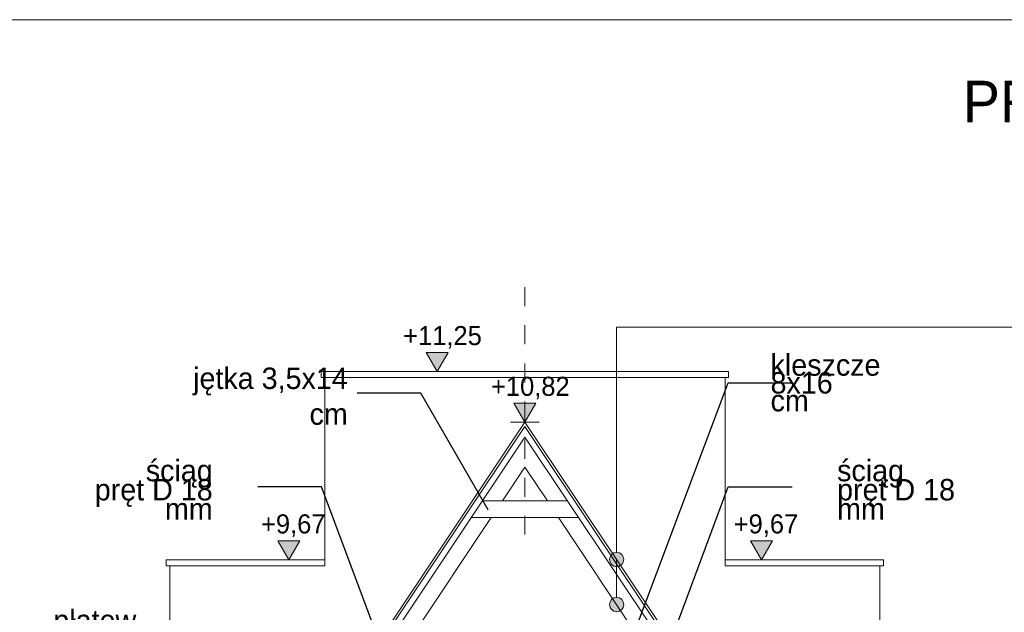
# Model space of a CAD drawing. Extents: x -623047 to -199286, y -27077 to 168279.
# Tile 25 of 194: x -595264 to -586999, y -3100 to 1873. Entities that reach past the tile are written whole.
import ezdxf

# ---------------------------------------------------------------- set-up
doc = ezdxf.new("R2010")
doc.units = 0
doc.header["$MEASUREMENT"] = 0
doc.linetypes.add('Przerywana', pattern=[320, 160, -160])
for name, color, linetype, lineweight in [('Arch opisy_Nr_Pióra__21', 7, 'Continuous', 9), ('ARCH TABELA_Nr_Pióra__21', 7, 'Continuous', 9), ('INWENT KONST. DREWNIANA_Nr_Pióra__21', 7, 'Continuous', 9), ('INWENT OPISY_Nr_Pióra__21', 7, 'Continuous', 9), ('INWENT WYMIARY_Nr_Pióra__21', 7, 'Continuous', 9)]:
    doc.layers.add(name, color=color, linetype=linetype, lineweight=lineweight)
doc.layers.add('INWENT OPISY', color=7, linetype='Continuous')
doc.layers.add('INWENT WYMIARY', color=7, linetype='Continuous')
doc.layers.add('INWENT.ŚCIANY_Nr_Pióra__2', color=7, linetype='Continuous', lineweight=13, true_color=0x7f7f7f)
doc.styles.add('GENERATED_STYLE_2', font='txt')
doc.styles.add('GENERATED_STYLE_4', font='txt')
doc.styles.add('GENERATED_STYLE_6', font='txt')
doc.dimstyles.new('GENERATED_STYLE__7', dxfattribs={"dimtxt": 0.18, "dimasz": 182.4, "dimexe": 0.18, "dimexo": 0.0625, "dimgap": 0.09, "dimtad": 0, "dimtih": 1, "dimtoh": 1, "dimdec": 4, "dimzin": 0, "dimdsep": 46, "dimcen": 0.09, "dimadec": 0, "dimazin": 0, "dimtfac": 1, "dimtdec": 4, "dimtmove": 0, "dimatfit": 3, "dimldrblk": 'ARROWHEAD_5', "dimfxl": 0, "dimtolj": 1, "dimtzin": 0, "dimarcsym": 0})

# ---------------------------------------------------------------- blocks, each defined once
blk = doc.blocks.new('Linia_51', base_point=(-590253.3, -2656.8))
at = {"layer": 'INWENT OPISY_Nr_Pióra__21', "linetype": 'Continuous'}
blk.add_hatch(color=256, dxfattribs=at).paths.add_polyline_path([(-590193.3, -3034.6), (-590197.9, -3011.7), (-590210.9, -2992.2), (-590230.4, -2979.2), (-590253.3, -2974.6), (-590276.3, -2979.2), (-590295.8, -2992.2), (-590308.8, -3011.7), (-590313.3, -3034.6), (-590308.8, -3057.6), (-590295.8, -3077), (-590276.3, -3090), (-590253.3, -3094.6), (-590230.4, -3090), (-590210.9, -3077), (-590197.9, -3057.6)], flags=0)
blk.add_line((-590253.3, -2656.8), (-590253.3, -2974.6), dxfattribs=at)
blk.add_circle((-590253.3, -3034.6), 60, dxfattribs=at)
blk = doc.blocks.new('Linia_52', base_point=(-590253.3, -705.8))
at = {"layer": 'INWENT OPISY_Nr_Pióra__21', "linetype": 'Continuous'}
blk.add_hatch(color=256, dxfattribs=at).paths.add_polyline_path([(-590193.3, -2656.8), (-590197.9, -2633.8), (-590210.9, -2614.4), (-590230.4, -2601.4), (-590253.3, -2596.8), (-590276.3, -2601.4), (-590295.8, -2614.4), (-590308.8, -2633.8), (-590313.3, -2656.8), (-590308.8, -2679.7), (-590295.8, -2699.2), (-590276.3, -2712.2), (-590253.3, -2716.8), (-590230.4, -2712.2), (-590210.9, -2699.2), (-590197.9, -2679.7)], flags=0)
blk.add_line((-590253.3, -705.8), (-590253.3, -2596.8), dxfattribs=at)
blk.add_circle((-590253.3, -2656.8), 60, dxfattribs=at)
blk = doc.blocks.new('Wymiary_40', base_point=(-591760.6, -1079.6))
at = {"layer": 'INWENT WYMIARY_Nr_Pióra__21', "linetype": 'Continuous'}
blk.add_hatch(color=256, dxfattribs=at).paths.add_polyline_path([(-591760.6, -1079.6), (-591853.4, -919.6), (-591667.8, -919.6)], flags=0)
for p, q in [((-591760.6, -1079.6), (-591853.4, -919.6)), ((-591853.4, -919.6), (-591667.8, -919.6)), ((-591667.8, -919.6), (-591760.6, -1079.6)), ((-591760.6, -1079.6), (-591880.6, -1079.6)), ((-591760.6, -1079.6), (-591640.6, -1079.6))]:
    blk.add_line(p, q, dxfattribs=at)
at = {"layer": 'INWENT WYMIARY_Nr_Pióra__21', "insert": (-592045.2, -887.6), "char_height": 160, "attachment_point": 7, "style": 'GENERATED_STYLE_2'}
blk.add_mtext('{+11,25}', dxfattribs=at)
blk = doc.blocks.new('Wymiary_41', base_point=(-593005, -2659.6))
at = {"layer": 'INWENT WYMIARY_Nr_Pióra__21', "linetype": 'Continuous'}
blk.add_hatch(color=256, dxfattribs=at).paths.add_polyline_path([(-593005, -2659.6), (-593097.8, -2499.6), (-592912.2, -2499.6)], flags=0)
for p, q in [((-593005, -2659.6), (-593097.8, -2499.6)), ((-593097.8, -2499.6), (-592912.2, -2499.6)), ((-592912.2, -2499.6), (-593005, -2659.6)), ((-593005, -2659.6), (-593125, -2659.6)), ((-593005, -2659.6), (-592885, -2659.6))]:
    blk.add_line(p, q, dxfattribs=at)
at = {"layer": 'INWENT WYMIARY_Nr_Pióra__21', "insert": (-593238.4, -2467.6), "char_height": 160, "attachment_point": 7, "style": 'GENERATED_STYLE_2'}
blk.add_mtext('{+9,67}', dxfattribs=at)
blk = doc.blocks.new('Wymiary_42', base_point=(-589037.2, -2659.6))
at = {"layer": 'INWENT WYMIARY_Nr_Pióra__21', "linetype": 'Continuous'}
blk.add_hatch(color=256, dxfattribs=at).paths.add_polyline_path([(-589037.2, -2659.6), (-589130, -2499.6), (-588944.4, -2499.6)], flags=0)
for p, q in [((-589037.2, -2659.6), (-589130, -2499.6)), ((-589130, -2499.6), (-588944.4, -2499.6)), ((-588944.4, -2499.6), (-589037.2, -2659.6)), ((-589037.2, -2659.6), (-589157.2, -2659.6)), ((-589037.2, -2659.6), (-588917.2, -2659.6))]:
    blk.add_line(p, q, dxfattribs=at)
at = {"layer": 'INWENT WYMIARY_Nr_Pióra__21', "insert": (-589270.6, -2467.6), "char_height": 160, "attachment_point": 7, "style": 'GENERATED_STYLE_2'}
blk.add_mtext('{+9,67}', dxfattribs=at)
blk = doc.blocks.new('Wymiary_63', base_point=(-591023.4, -1505))
at = {"layer": 'INWENT WYMIARY_Nr_Pióra__21', "linetype": 'Continuous'}
blk.add_hatch(color=256, dxfattribs=at).paths.add_polyline_path([(-591023.4, -1505), (-591116.2, -1345), (-590930.6, -1345)], flags=0)
for p, q in [((-591023.4, -1505), (-591116.2, -1345)), ((-591116.2, -1345), (-590930.6, -1345)), ((-590930.6, -1345), (-591023.4, -1505)), ((-591023.4, -1505), (-591143.4, -1505)), ((-591023.4, -1505), (-590903.4, -1505))]:
    blk.add_line(p, q, dxfattribs=at)
at = {"layer": 'INWENT WYMIARY_Nr_Pióra__21', "insert": (-591308, -1313), "char_height": 160, "attachment_point": 7, "style": 'GENERATED_STYLE_2'}
blk.add_mtext('{+10,82}', dxfattribs=at)
blk = doc.blocks.new('ARROWHEAD_5')
at = {"color": 0, "linetype": 'Continuous', "lineweight": 0}
blk.add_line((0, 0), (-1, 0), dxfattribs=at)
blk.add_solid([(-1, 0.2679), (0, 0), (-1, -0.2679), (-1, 0.2679)], dxfattribs=at)

msp = doc.modelspace()

# ---------------------------------------------------------------- linework, layer by layer
at = {"layer": 'ARCH TABELA_Nr_Pióra__21', "linetype": 'Continuous'}
msp.add_line((-623047, 1872.9), (-582297, 1872.9), dxfattribs=at)
at = {"layer": 'INWENT KONST. DREWNIANA_Nr_Pióra__21', "linetype": 'Przerywana'}
msp.add_line((-591023.4, -371), (-591023.4, -2447.1), dxfattribs=at)
at = {"layer": 'INWENT KONST. DREWNIANA_Nr_Pióra__21', "linetype": 'Continuous'}
for p, q in [((-591023.4, -1505), (-595385.9, -8029.9)), ((-591023.4, -1541), (-595371.1, -8043.7)), ((-591023.4, -1505), (-586660.9, -8029.9)), ((-591023.4, -1541), (-586675.8, -8043.7)), ((-591023.4, -1631), (-595779.6, -8744.6)), ((-591023.4, -1631), (-586267.3, -8744.6)), ((-591023.4, -1882.8), (-591211.8, -2164.6)), ((-591023.4, -1882.8), (-590835, -2164.6)), ((-590666.6, -2164.6), (-591380.2, -2164.6)), ((-591305.4, -2304.6), (-592281.6, -3764.6)), ((-590573, -2304.6), (-591473.8, -2304.6)), ((-590741.4, -2304.6), (-589765.3, -3764.6))]:
    msp.add_line(p, q, dxfattribs=at)
at = {"layer": 'INWENT OPISY_Nr_Pióra__21', "linetype": 'Continuous'}
msp.add_line((-586648.2, -705.8), (-590253.3, -705.8), dxfattribs=at)
at = {"layer": 'INWENT.ŚCIANY_Nr_Pióra__2', "linetype": 'Continuous'}
for p, q in [((-589313.4, -1079.6), (-592733.4, -1079.6)), ((-592733.4, -1129.6), (-592733.4, -1079.6)), ((-589313.4, -1129.6), (-592733.4, -1129.6)), ((-592703.4, -2709.6), (-592703.4, -1129.6)), ((-589343.4, -2709.6), (-589343.4, -1129.6)), ((-589313.4, -1129.6), (-589313.4, -1079.6)), ((-594033.4, -2659.6), (-592703.4, -2659.6)), ((-594033.4, -2709.6), (-594033.4, -2659.6)), ((-594033.4, -2709.6), (-592703.4, -2709.6)), ((-594003.4, -5439.6), (-594003.4, -2709.6)), ((-588013.4, -2659.6), (-589343.4, -2659.6)), ((-588013.4, -2709.6), (-589343.4, -2709.6)), ((-588043.4, -5439.6), (-588043.4, -2709.6)), ((-588013.4, -2709.6), (-588013.4, -2659.6))]:
    msp.add_line(p, q, dxfattribs=at)

# ---------------------------------------------------------------- block references
at = {"layer": 'INWENT OPISY', "linetype": 'Continuous'}
for name, p in [('Linia_52', (-590253.3, -705.8)), ('Linia_51', (-590253.3, -2656.8))]:
    msp.add_blockref(name, p, dxfattribs=at)
at = {"layer": 'INWENT WYMIARY', "linetype": 'Continuous'}
for name, p in [('Wymiary_40', (-591760.6, -1079.6)), ('Wymiary_63', (-591023.4, -1505)), ('Wymiary_41', (-593005, -2659.6)), ('Wymiary_42', (-589037.2, -2659.6))]:
    msp.add_blockref(name, p, dxfattribs=at)

# ---------------------------------------------------------------- texts
at = {"layer": 'Arch opisy_Nr_Pióra__21', "linetype": 'Continuous', "insert": (-582797, 1360.6), "char_height": 350, "attachment_point": 3, "style": 'GENERATED_STYLE_6'}
msp.add_mtext('{PRZEKRÓJ A-A i B-B}', dxfattribs=at)
at = {"layer": 'INWENT OPISY_Nr_Pióra__21', "linetype": 'Continuous', "char_height": 180, "style": 'GENERATED_STYLE_4'}
for s, insert, width, attachment_point, line_spacing_factor in [('{kleszcze\\P8x16 cm}', (-588961.5, -1175.3), 801.318, 4, 0.498268), ('{ściąg\\Ppręt D 18 mm}', (-593643.9, -2070.7), 1257.04, 6, 0.536109), ('{ściąg\\Ppręt D 18 mm}', (-588402.9, -2070.7), 1257.04, 4, 0.536109), ('{płatew\\P14x15 cm}', (-594285.8, -3318.8), 901.271, 6, 0.498268)]:
    msp.add_mtext(s, dxfattribs=dict(at, insert=insert, width=width, attachment_point=attachment_point, line_spacing_factor=line_spacing_factor))
at = {"layer": 'INWENT OPISY_Nr_Pióra__21', "linetype": 'Continuous', "insert": (-592510.4, -1287.2), "char_height": 180, "width": 1455.25, "attachment_point": 6, "style": 'GENERATED_STYLE_4'}
msp.add_mtext('{jętka 3,5x14 cm}', dxfattribs=at)

# ---------------------------------------------------------------- leaders
at = {"layer": 'INWENT OPISY_Nr_Pióra__21', "linetype": 'Continuous', "annotation_type": 0, "has_hookline": 1, "hookline_direction": 1}
for points, text_width in [([(-590384.8, -4013), (-589316.1, -1174.8), (-588780.5, -1174.8)], 1054.3), ([(-591331.8, -2239.3), (-591896.1, -1261.8), (-592431.7, -1261.8)], 1448.6), ([(-592058.4, -3844.6), (-592730.7, -2045.8), (-593266.3, -2045.8)], 951.4), ([(-589988.4, -3844.6), (-589316.1, -2045.8), (-588780.5, -2045.8)], 951.4)]:
    msp.add_leader(points, dimstyle='GENERATED_STYLE__7', dxfattribs=dict(at, text_width=text_width))

doc.saveas('drawing.dxf')
